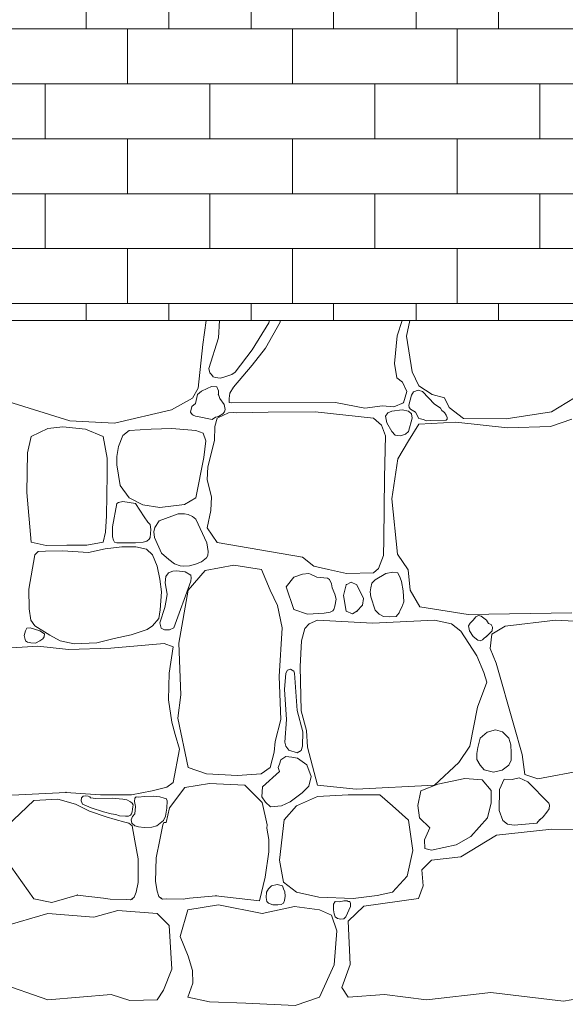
# Model space of a CAD drawing. Header units: millimetres. Extents: x 16408 to 141596, y -21057 to 26364.
# Tile 112 of 115: x 63048 to 63713, y -3564 to -2363. Entities that reach past the tile are written whole.
import ezdxf

# ---------------------------------------------------------------- set-up
doc = ezdxf.new("R2010")
doc.units = ezdxf.units.MM
doc.header["$MEASUREMENT"] = 0
doc.linetypes.add('Wipeout_Contour', pattern=[1000, 0, -1000])
doc.layers.add('0_Nr_pióra__101', color=7, linetype='Continuous', lineweight=5, true_color=0xb2b2b2)
doc.layers.add('_elementy3d_Nr_pióra__101', color=7, linetype='Continuous', lineweight=5, true_color=0xb2b2b2)
doc.layers.add('_elementy3d', color=7, linetype='Continuous')

# ---------------------------------------------------------------- blocks, each defined once
blk = doc.blocks.new('*X6')
at = {"layer": '_elementy3d_Nr_pióra__101', "color": 253, "linetype": 'Continuous', "lineweight": 5, "true_color": 0xb2b2b2}
for p, q in [((63274.9, -2730), (63270.9, -2759.6)), ((63291.4, -2730), (63290.2, -2751.2)), ((63331.3, -2766.1), (63351.4, -2733.1)), ((63365.3, -2732.1), (63347.2, -2763.8)), ((63351.4, -2733.1), (63352.1, -2730)), ((63365.4, -2730), (63365.3, -2732.1)), ((63507.7, -2748.7), (63513.8, -2730)), ((63523.2, -2730), (63519.1, -2749.2)), ((63504.7, -2782.7), (63507.7, -2748.7)), ((63519.1, -2749.2), (63526, -2792.6)), ((63270.9, -2759.6), (63265.2, -2812.6)), ((63290.2, -2751.2), (63278.2, -2788.6)), ((63310.3, -2793.1), (63331.3, -2766.1)), ((63347.2, -2763.8), (63331.3, -2784.7)), ((63331.3, -2784.7), (63308.3, -2811.4)), ((63507.4, -2800), (63504.7, -2782.7)), ((63278.2, -2788.6), (63279.5, -2793.9)), ((63279.5, -2793.9), (63281.6, -2796)), ((63281.6, -2796), (63283.8, -2799)), ((63296.7, -2799.3), (63306.4, -2795.9)), ((63306.4, -2795.9), (63310.3, -2793.1)), ((63526, -2792.6), (63534.4, -2809.9)), ((63283.8, -2799), (63286.6, -2799.6)), ((63286.6, -2799.6), (63292.2, -2800.6)), ((63292.2, -2800.6), (63296.7, -2799.3)), ((63514.4, -2805.5), (63507.4, -2800)), ((63519.6, -2816.9), (63514.4, -2805.5)), ((63534.4, -2809.9), (63550.5, -2820.6)), ((63265.2, -2812.6), (63258.5, -2825)), ((63264.7, -2820.6), (63262.2, -2831.4)), ((63269.3, -2816.2), (63264.7, -2820.6)), ((63276.4, -2813), (63269.3, -2816.2)), ((63281.7, -2810.8), (63276.4, -2813)), ((63288.2, -2810.9), (63281.7, -2810.8)), ((63290.3, -2815.8), (63288.2, -2810.9)), ((63290, -2820.6), (63290.3, -2815.8)), ((63291.7, -2825.5), (63290, -2820.6)), ((63303.9, -2818.9), (63303.3, -2825.2)), ((63308.3, -2811.4), (63303.9, -2818.9)), ((63515.6, -2830.5), (63519.6, -2816.9)), ((63525.4, -2821.1), (63522.2, -2833.4)), ((63527.6, -2817.4), (63525.4, -2821.1)), ((63533.6, -2815.2), (63527.6, -2817.4)), ((63538.9, -2816.8), (63533.6, -2815.2)), ((63553.4, -2832.1), (63538.9, -2816.8)), ((63550.5, -2820.6), (63565.4, -2824.5)), ((63108.9, -2852.7), (63020, -2824.8)), ((63258.5, -2825), (63233, -2839.1)), ((63262.2, -2831.4), (63257.5, -2835.2)), ((63296.9, -2832.5), (63291.7, -2825.5)), ((63298.4, -2838.7), (63296.9, -2832.5)), ((63303.3, -2825.2), (63303.2, -2830.1)), ((63303.2, -2830.1), (63305.8, -2830.5)), ((63305.8, -2830.5), (63432.6, -2830.2)), ((63432.6, -2830.2), (63468.6, -2837.2)), ((63468.6, -2837.2), (63489.9, -2834.2)), ((63489.9, -2834.2), (63504, -2835.7)), ((63504, -2835.7), (63515.6, -2830.5)), ((63522.2, -2833.4), (63522.4, -2836.5)), ((63556.5, -2834.4), (63553.4, -2832.1)), ((63560.8, -2837.2), (63556.5, -2834.4)), ((63565.4, -2824.5), (63571.1, -2836.2)), ((63696.2, -2841.6), (63723.9, -2824.5)), ((63233, -2839.1), (63163.2, -2855.4)), ((63257.5, -2835.2), (63256.1, -2841.9)), ((63256.1, -2841.9), (63258, -2845)), ((63258, -2845), (63259.3, -2845.5)), ((63259.3, -2845.5), (63262, -2846.8)), ((63302.1, -2842.7), (63288.5, -2849.5)), ((63290, -2847.1), (63295.5, -2844.1)), ((63295.5, -2844.1), (63297.3, -2841.5)), ((63297.3, -2841.5), (63298.4, -2838.7)), ((63309, -2842.3), (63302.1, -2842.7)), ((63312.3, -2842.9), (63309, -2842.3)), ((63350.7, -2841.9), (63312.3, -2842.9)), ((63407.9, -2841.6), (63350.7, -2841.9)), ((63479.2, -2849.5), (63407.9, -2841.6)), ((63496.4, -2842.7), (63493.6, -2846.7)), ((63501.5, -2840.6), (63496.4, -2842.7)), ((63514.1, -2839.3), (63501.5, -2840.6)), ((63521.6, -2840.6), (63514.1, -2839.3)), ((63525.2, -2844), (63521.6, -2840.6)), ((63522.4, -2836.5), (63524.3, -2838.2)), ((63524.3, -2838.2), (63530.4, -2841.9)), ((63526.1, -2849.4), (63525.2, -2844)), ((63530.4, -2841.9), (63534.3, -2849.9)), ((63562.3, -2839.9), (63560.8, -2837.2)), ((63565.4, -2842.6), (63562.3, -2839.9)), ((63567.7, -2845.8), (63565.4, -2842.6)), ((63568.9, -2848.5), (63567.7, -2845.8)), ((63571.1, -2836.2), (63588.7, -2849.8)), ((63640.7, -2850.3), (63696.2, -2841.6)), ((63163.2, -2855.4), (63108.9, -2852.7)), ((63262, -2846.8), (63264.7, -2847.1)), ((63264.7, -2847.1), (63282.5, -2851)), ((63282.5, -2851), (63286.4, -2848.1)), ((63288.5, -2849.5), (63285.6, -2859.5)), ((63286.4, -2848.1), (63290, -2847.1)), ((63488.8, -2858), (63479.2, -2849.5)), ((63493.8, -2871), (63488.8, -2858)), ((63493.6, -2846.7), (63495.4, -2855.1)), ((63495.4, -2855.1), (63501.5, -2865.4)), ((63521.6, -2865.4), (63526.1, -2849.4)), ((63534.4, -2856.5), (63521.6, -2877.1)), ((63534.3, -2849.9), (63539.9, -2851.1)), ((63579.5, -2854), (63534.4, -2856.5)), ((63539.9, -2851.1), (63543.2, -2852.4)), ((63543.2, -2852.4), (63548.1, -2852.1)), ((63548.1, -2852.1), (63567.5, -2851.6)), ((63567.5, -2851.6), (63569, -2850.4)), ((63569, -2850.4), (63568.9, -2848.5)), ((63642.4, -2861.2), (63579.5, -2854)), ((63588.7, -2849.8), (63640.7, -2850.3)), ((63720.7, -2850.5), (63694.7, -2859.5)), ((63082, -2862), (63061.7, -2871.6)), ((63100.2, -2859.9), (63082, -2862)), ((63128, -2862.7), (63100.2, -2859.9)), ((63149.4, -2871.6), (63128, -2862.7)), ((63173.7, -2870.3), (63168.2, -2884)), ((63181.2, -2864.5), (63173.7, -2870.3)), ((63208.1, -2862.7), (63181.2, -2864.5)), ((63233.4, -2861.8), (63208.1, -2862.7)), ((63262.6, -2864.5), (63233.4, -2861.8)), ((63271.3, -2867.7), (63262.6, -2864.5)), ((63274.5, -2876.9), (63271.3, -2867.7)), ((63285.6, -2859.5), (63285.3, -2876.6)), ((63501.5, -2865.4), (63505.5, -2870)), ((63505.5, -2870), (63512, -2870.7)), ((63512, -2870.7), (63518.1, -2868.8)), ((63518.1, -2868.8), (63521.6, -2865.4)), ((63694.7, -2859.5), (63642.4, -2861.2)), ((63061.7, -2871.6), (63057.4, -2891.7)), ((63154.6, -2898.3), (63149.4, -2871.6)), ((63272.1, -2897.5), (63274.5, -2876.9)), ((63285.3, -2876.6), (63277.2, -2908.7)), ((63492.5, -2921.5), (63493.8, -2871)), ((63521.6, -2877.1), (63508.7, -2898.8)), ((63057.4, -2891.7), (63056.4, -2940.2)), ((63168.2, -2884), (63166.1, -2896)), ((63154.4, -2918.1), (63154.6, -2898.3)), ((63166.1, -2896), (63166.3, -2906.2)), ((63166.3, -2906.2), (63170.4, -2931.3)), ((63262.6, -2946.4), (63272.1, -2897.5)), ((63508.7, -2898.8), (63501.5, -2947.6)), ((63153.7, -2968.3), (63154.4, -2918.1)), ((63277.2, -2908.7), (63276.1, -2924.4)), ((63276.1, -2924.4), (63281.6, -2945.4)), ((63491.8, -2996.8), (63492.5, -2921.5)), ((63056.4, -2940.2), (63061.7, -3000.4)), ((63170.4, -2931.3), (63181.2, -2946.4)), ((63166.3, -2953.6), (63161, -2982)), ((63168.2, -2952.3), (63166.3, -2953.6)), ((63173.3, -2950.9), (63168.2, -2952.3)), ((63188.9, -2953.6), (63173.3, -2950.9)), ((63181.2, -2946.4), (63198, -2955)), ((63199.5, -2969.6), (63188.9, -2953.6)), ((63218.5, -2958.3), (63248.6, -2954.7)), ((63248.6, -2954.7), (63262.6, -2946.4)), ((63281.6, -2945.4), (63280.7, -2961.8)), ((63501.5, -2947.6), (63508.4, -3015.2)), ((63198, -2955), (63218.5, -2958.3)), ((63240.9, -2966.2), (63217.9, -2974.6)), ((63248.5, -2965.9), (63240.9, -2966.2)), ((63253.3, -2967), (63248.5, -2965.9)), ((63280.7, -2961.8), (63276.4, -2983.3)), ((63152.2, -2988.4), (63153.7, -2968.3)), ((63204.1, -2976.1), (63199.5, -2969.6)), ((63206.9, -2979.2), (63204.1, -2976.1)), ((63217.9, -2974.6), (63212.6, -2982.7)), ((63258.4, -2969.2), (63253.3, -2967)), ((63262.5, -2972.6), (63258.4, -2969.2)), ((63276, -3001.2), (63262.5, -2972.6)), ((63149.4, -3000.4), (63152.2, -2988.4)), ((63161, -2982), (63160.8, -2994.1)), ((63207.8, -2985.2), (63206.9, -2979.2)), ((63207, -2995), (63207.8, -2985.2)), ((63212.6, -2982.7), (63211.4, -2988.1)), ((63211.4, -2988.1), (63212.3, -2994.8)), ((63276.4, -2983.3), (63288.5, -3001.1)), ((63061.7, -3000.4), (63079.9, -3004.5)), ((63129.5, -3004.1), (63149.4, -3000.4)), ((63160.8, -2994.1), (63162.3, -2998.3)), ((63162.3, -2998.3), (63163.3, -3000.7)), ((63163.3, -3000.7), (63166.3, -3001.2)), ((63166.3, -3001.2), (63188.9, -3001.2)), ((63188.9, -3001.2), (63198.2, -3000.5)), ((63198.2, -3000.5), (63202.6, -2999.4)), ((63202.6, -2999.4), (63205.8, -2997)), ((63205.8, -2997), (63207, -2995)), ((63212.3, -2994.8), (63220.6, -3014)), ((63277.7, -3012.1), (63276, -3001.2)), ((63288.5, -3001.1), (63392.5, -3018.8)), ((63491.3, -3016.9), (63491.8, -2996.8)), ((63070.2, -3011.9), (63066.4, -3016.1)), ((63079.2, -3011.6), (63070.2, -3011.9)), ((63100, -3011.3), (63079.2, -3011.6)), ((63079.9, -3004.5), (63105.4, -3004.2)), ((63131.8, -3013.3), (63100, -3011.3)), ((63105.4, -3004.2), (63129.5, -3004.1)), ((63151.8, -3008.9), (63131.8, -3013.3)), ((63172.2, -3006.1), (63151.8, -3008.9)), ((63189.2, -3006.4), (63172.2, -3006.1)), ((63202.4, -3009.3), (63189.2, -3006.4)), ((63209.6, -3016.1), (63202.4, -3009.3)), ((63220.6, -3014), (63229.5, -3021.6)), ((63277.1, -3016.8), (63277.7, -3012.1)), ((63066.4, -3016.1), (63059.1, -3058)), ((63215.4, -3029.8), (63209.6, -3016.1)), ((63229.5, -3021.6), (63236.4, -3027)), ((63262.2, -3027.5), (63269.4, -3024.4)), ((63269.4, -3024.4), (63275.4, -3019.5)), ((63275.4, -3019.5), (63277.1, -3016.8)), ((63392.5, -3018.8), (63406.3, -3029.7)), ((63485.3, -3032.7), (63491.3, -3016.9)), ((63508.4, -3015.2), (63521.3, -3034.3)), ((63218.8, -3045.8), (63215.4, -3029.8)), ((63229, -3038.2), (63225.9, -3042.5)), ((63234.3, -3036), (63229, -3038.2)), ((63239, -3035.4), (63234.3, -3036)), ((63236.4, -3027), (63243.2, -3029.5)), ((63249.6, -3036.6), (63239, -3035.4)), ((63243.2, -3029.5), (63247.4, -3029.9)), ((63247.4, -3029.9), (63254.6, -3029.3)), ((63256.4, -3041), (63249.6, -3036.6)), ((63273.9, -3035.1), (63253.3, -3059.3)), ((63254.6, -3029.3), (63262.2, -3027.5)), ((63308.6, -3028.6), (63273.9, -3035.1)), ((63342.7, -3034.1), (63308.6, -3028.6)), ((63352.9, -3059.3), (63342.7, -3034.1)), ((63406.3, -3029.7), (63424.1, -3033.9)), ((63424.1, -3033.9), (63446.1, -3038.9)), ((63446.1, -3038.9), (63479.2, -3037.8)), ((63479.2, -3037.8), (63485.3, -3032.7)), ((63502.7, -3037), (63493.9, -3039)), ((63508.9, -3037.9), (63502.7, -3037)), ((63511.4, -3044), (63508.9, -3037.9)), ((63521.3, -3034.3), (63523.8, -3059.3)), ((63220.7, -3061), (63218.8, -3045.8)), ((63225.9, -3042.5), (63225.2, -3050.2)), ((63225.2, -3050.2), (63227.5, -3064.2)), ((63235.5, -3105.1), (63256.3, -3048.1)), ((63256.3, -3048.1), (63256.7, -3043.9)), ((63256.7, -3043.9), (63256.4, -3041)), ((63381.9, -3043.2), (63372.7, -3054.9)), ((63392.4, -3039.6), (63381.9, -3043.2)), ((63400.4, -3039), (63392.4, -3039.6)), ((63402.2, -3039.8), (63400.4, -3039)), ((63410.1, -3043.2), (63402.2, -3039.8)), ((63423, -3044.7), (63410.1, -3043.2)), ((63425.5, -3046), (63423, -3044.7)), ((63427.8, -3051.4), (63425.5, -3046)), ((63451.9, -3049.4), (63445.8, -3052.6)), ((63458.9, -3052.6), (63451.9, -3049.4)), ((63477.1, -3050.7), (63475.6, -3056.1)), ((63481.2, -3046.5), (63477.1, -3050.7)), ((63493.9, -3039), (63481.2, -3046.5)), ((63513.2, -3048.6), (63511.4, -3044)), ((63515.3, -3059.9), (63513.2, -3048.6)), ((63059.1, -3058), (63059.5, -3081.8)), ((63219.1, -3083.1), (63220.7, -3061)), ((63253.3, -3059.3), (63241.7, -3123.7)), ((63362.1, -3077.9), (63352.9, -3059.3)), ((63372.7, -3054.9), (63381.9, -3082.6)), ((63428.7, -3056.1), (63427.8, -3051.4)), ((63431.8, -3064.2), (63428.7, -3056.1)), ((63445.8, -3052.6), (63442.6, -3065.8)), ((63466.8, -3069.5), (63458.9, -3052.6)), ((63475.6, -3056.1), (63474.8, -3061.3)), ((63474.8, -3061.3), (63475.7, -3067.3)), ((63515.9, -3073.2), (63515.3, -3059.9)), ((63523.8, -3059.3), (63535.4, -3079.6)), ((63226.4, -3071.6), (63224.8, -3080.2)), ((63227.5, -3064.2), (63226.4, -3071.6)), ((63433.4, -3070.2), (63431.8, -3064.2)), ((63432.1, -3078.6), (63433.4, -3070.2)), ((63442.6, -3065.8), (63445.8, -3084.8)), ((63465.6, -3077.4), (63466.8, -3069.5)), ((63475.7, -3067.3), (63481.2, -3083.6)), ((63513.6, -3079.8), (63515.9, -3073.2)), ((63059.5, -3081.8), (63061.5, -3095.7)), ((63217.5, -3093.6), (63219.1, -3083.1)), ((63224.8, -3080.2), (63218.7, -3099)), ((63367.8, -3105.1), (63362.1, -3077.9)), ((63381.9, -3082.6), (63398.7, -3088.3)), ((63419, -3087.1), (63426.2, -3085.8)), ((63426.2, -3085.8), (63429.6, -3084.5)), ((63429.6, -3084.5), (63430.7, -3082.6)), ((63430.7, -3082.6), (63432.1, -3078.6)), ((63445.8, -3084.8), (63453.6, -3088.1)), ((63453.6, -3088.1), (63458.9, -3084.8)), ((63458.9, -3084.8), (63465.6, -3077.4)), ((63481.2, -3083.6), (63485.8, -3088.6)), ((63510.2, -3086.9), (63511.4, -3083.6)), ((63511.4, -3083.6), (63513.6, -3079.8)), ((63535.4, -3079.6), (63594.6, -3088.8)), ((63594.6, -3088.8), (63720.7, -3086.8)), ((63061.5, -3095.7), (63066.4, -3102.6)), ((63209.6, -3102.6), (63217.5, -3093.6)), ((63398.7, -3088.3), (63419, -3087.1)), ((63410.6, -3095.7), (63400.7, -3100.2)), ((63478, -3099.5), (63410.6, -3095.7)), ((63553.4, -3095.7), (63478, -3099.5)), ((63485.8, -3088.6), (63491.1, -3091.4)), ((63491.1, -3091.4), (63498.5, -3091.5)), ((63498.5, -3091.5), (63506.7, -3091.3)), ((63506.7, -3091.3), (63508.4, -3089.3)), ((63508.4, -3089.3), (63510.2, -3086.9)), ((63574.1, -3100.2), (63553.4, -3095.7)), ((63600.6, -3095.7), (63597, -3099.4)), ((63603.9, -3091.5), (63600.6, -3095.7)), ((63607.1, -3090.1), (63603.9, -3091.5)), ((63610.2, -3090.8), (63607.1, -3090.1)), ((63616.7, -3095.7), (63610.2, -3090.8)), ((63619.4, -3099.7), (63616.7, -3095.7)), ((63700.9, -3095.7), (63639.7, -3102.9)), ((63810.1, -3101.2), (63700.9, -3095.7)), ((63054.9, -3108.7), (63053.2, -3114.3)), ((63056.6, -3105.7), (63054.9, -3108.7)), ((63060.6, -3105), (63056.6, -3105.7)), ((63072.3, -3108.7), (63060.6, -3105)), ((63066.4, -3102.6), (63084.7, -3114.2)), ((63077.9, -3112.4), (63072.3, -3108.7)), ((63183.5, -3113.6), (63203, -3107.3)), ((63203, -3107.3), (63209.6, -3102.6)), ((63218.7, -3099), (63220.1, -3105.4)), ((63220.1, -3105.4), (63224.4, -3107.7)), ((63224.4, -3107.7), (63230.5, -3107.4)), ((63230.5, -3107.4), (63235.5, -3105.1)), ((63364, -3164.3), (63367.8, -3105.1)), ((63395.5, -3106.1), (63391.3, -3121)), ((63400.7, -3100.2), (63395.5, -3106.1)), ((63585.5, -3109.1), (63574.1, -3100.2)), ((63605, -3139.1), (63585.5, -3109.1)), ((63597, -3099.4), (63594.9, -3102.7)), ((63594.9, -3102.7), (63596, -3108.9)), ((63596, -3108.9), (63600.6, -3115.6)), ((63616.7, -3115.6), (63623.7, -3108.7)), ((63622.4, -3101.2), (63619.4, -3099.7)), ((63624.3, -3104.4), (63622.4, -3101.2)), ((63639.7, -3102.9), (63623.1, -3112.8)), ((63623.7, -3108.7), (63624.3, -3104.4)), ((63053.2, -3114.3), (63054.9, -3120.9)), ((63054.9, -3120.9), (63057.3, -3122.6)), ((63057.3, -3122.6), (63061.3, -3123.5)), ((63067.2, -3123.8), (63072.3, -3120.9)), ((63072.3, -3120.9), (63076, -3118.7)), ((63076, -3118.7), (63077.6, -3116)), ((63077.6, -3116), (63077.9, -3112.4)), ((63084.7, -3114.2), (63097, -3120.9)), ((63097, -3120.9), (63114.1, -3124.8)), ((63142, -3123.3), (63162.9, -3118.1)), ((63162.9, -3118.1), (63183.5, -3113.6)), ((63391.3, -3121), (63389.6, -3152.2)), ((63600.6, -3115.6), (63606.2, -3120)), ((63606.2, -3120), (63609, -3120.8)), ((63609, -3120.8), (63611.9, -3119.9)), ((63611.9, -3119.9), (63614, -3117.8)), ((63614, -3117.8), (63616.7, -3115.6)), ((63623.1, -3112.8), (63621.4, -3130.4)), ((63069.9, -3127.4), (63025.1, -3130.1)), ((63061.3, -3123.5), (63067.2, -3123.8)), ((63107.2, -3131.6), (63069.9, -3127.4)), ((63158.8, -3129.9), (63107.2, -3131.6)), ((63114.1, -3124.8), (63142, -3123.3)), ((63224, -3124.2), (63158.8, -3129.9)), ((63234.9, -3128.3), (63224, -3124.2)), ((63229.8, -3160.4), (63234.9, -3128.3)), ((63241.7, -3123.7), (63244.2, -3186.9)), ((63621.4, -3130.4), (63628.4, -3148)), ((63613.7, -3159.4), (63605, -3139.1)), ((63374.1, -3156.9), (63372.2, -3160.4)), ((63378, -3155.5), (63374.1, -3156.9)), ((63381.8, -3158), (63378, -3155.5)), ((63382.9, -3160.4), (63381.8, -3158)), ((63389.6, -3152.2), (63390.8, -3206.5)), ((63628.4, -3148), (63649.9, -3223.8)), ((63229.3, -3192.9), (63229.8, -3160.4)), ((63366, -3216.9), (63364, -3164.3)), ((63372.2, -3160.4), (63370.4, -3180.5)), ((63386, -3205.8), (63382.9, -3160.4)), ((63617.2, -3171.3), (63613.7, -3159.4)), ((63370.4, -3180.5), (63373.1, -3217.1)), ((63605.8, -3201.7), (63617.2, -3171.3)), ((63233.1, -3220.1), (63229.3, -3192.9)), ((63244.2, -3186.9), (63240.7, -3215.4)), ((63392.8, -3231.9), (63386, -3205.8)), ((63390.8, -3206.5), (63397.5, -3230.2)), ((63596.4, -3249.3), (63605.8, -3201.7)), ((63240.7, -3215.4), (63253.3, -3275.3)), ((63359.3, -3243.9), (63366, -3216.9)), ((63373.1, -3217.1), (63371, -3244.7)), ((63237.3, -3235.3), (63233.1, -3220.1)), ((63397.5, -3230.2), (63398.7, -3250.8)), ((63627.9, -3229.4), (63617.6, -3232.3)), ((63636.1, -3231.9), (63627.9, -3229.4)), ((63649.9, -3223.8), (63660.3, -3259.5)), ((63242.6, -3253.3), (63237.3, -3235.3)), ((63392.7, -3249.3), (63392.8, -3231.9)), ((63608.9, -3239.5), (63606.1, -3251.1)), ((63617.6, -3232.3), (63608.9, -3239.5)), ((63644.1, -3239.5), (63636.1, -3231.9)), ((63646.4, -3248), (63644.1, -3239.5)), ((63234.9, -3293.6), (63242.6, -3253.3)), ((63358.1, -3256.7), (63359.3, -3243.9)), ((63371, -3244.7), (63372.2, -3249.3)), ((63372.2, -3249.3), (63375.9, -3254.4)), ((63375.9, -3254.4), (63385.9, -3257.5)), ((63385.9, -3257.5), (63391, -3254.9)), ((63391, -3254.9), (63392.7, -3249.3)), ((63398.7, -3250.8), (63410.6, -3297.1)), ((63583, -3269.4), (63596.4, -3249.3)), ((63606.1, -3251.1), (63604.9, -3258.4)), ((63646.7, -3257.4), (63646.4, -3248)), ((63352.9, -3275.3), (63358.1, -3256.7)), ((63366.2, -3266), (63364.4, -3271.4)), ((63372.2, -3262), (63366.2, -3266)), ((63379.6, -3262.9), (63372.2, -3262)), ((63386.6, -3264), (63379.6, -3262.9)), ((63397.7, -3272.3), (63386.6, -3264)), ((63604.9, -3258.4), (63604.8, -3265.9)), ((63604.8, -3265.9), (63608.9, -3272.6)), ((63644.1, -3272.6), (63646.7, -3266.4)), ((63646.7, -3266.4), (63646.7, -3257.4)), ((63660.3, -3259.5), (63663.7, -3284)), ((63253.3, -3275.3), (63275.6, -3283)), ((63342, -3283), (63352.9, -3275.3)), ((63364.4, -3271.4), (63363, -3275.6)), ((63363, -3275.6), (63364.4, -3280.5)), ((63403, -3286.3), (63397.7, -3272.3)), ((63553.4, -3297.1), (63583, -3269.4)), ((63608.9, -3272.6), (63614.1, -3278.2)), ((63614.1, -3278.2), (63625.2, -3281)), ((63625.2, -3281), (63635.9, -3278.9)), ((63635.9, -3278.9), (63644.1, -3272.6)), ((63679.3, -3289.2), (63735.8, -3278.8)), ((63275.6, -3283), (63313.3, -3285.2)), ((63313.3, -3285.2), (63342, -3283)), ((63364.4, -3280.5), (63343.6, -3299)), ((63400.2, -3298.4), (63403, -3286.3)), ((63590.4, -3288.9), (63557.5, -3295.9)), ((63611.5, -3290.7), (63590.4, -3288.9)), ((63622.6, -3303.5), (63611.5, -3290.7)), ((63638.2, -3289.9), (63632.7, -3302.3)), ((63647.9, -3290.3), (63638.2, -3289.9)), ((63656.6, -3288), (63647.9, -3290.3)), ((63667, -3293.1), (63656.6, -3288)), ((63663.7, -3284), (63679.3, -3289.2)), ((63209.1, -3304), (63227.3, -3299.6)), ((63227.3, -3299.6), (63234.9, -3293.6)), ((63230.2, -3324.5), (63249.1, -3299.8)), ((63249.1, -3299.8), (63279.1, -3295.1)), ((63279.1, -3295.1), (63322.2, -3297.1)), ((63322.2, -3297.1), (63343.2, -3318.1)), ((63343.6, -3299), (63343, -3311.2)), ((63392.2, -3306.2), (63400.2, -3298.4)), ((63410.6, -3297.1), (63457.9, -3302.1)), ((63457.9, -3302.1), (63553.4, -3297.1)), ((63557.5, -3295.9), (63536.9, -3304)), ((63632.7, -3302.3), (63632.3, -3327.8)), ((63692.7, -3318.9), (63667, -3293.1)), ((63015.5, -3310.3), (63104.2, -3305.8)), ((63094.1, -3314.2), (63064.9, -3315.8)), ((63115.9, -3320.1), (63094.1, -3314.2)), ((63104.2, -3305.8), (63146.4, -3309)), ((63123.2, -3312.4), (63122.6, -3316.3)), ((63125, -3310.3), (63123.2, -3312.4)), ((63128.6, -3310), (63125, -3310.3)), ((63131.2, -3310.5), (63128.6, -3310)), ((63133.1, -3311.4), (63131.2, -3310.5)), ((63134.2, -3312.6), (63133.1, -3311.4)), ((63140.6, -3313.1), (63134.2, -3312.6)), ((63160.5, -3313), (63140.6, -3313.1)), ((63146.4, -3309), (63184.1, -3309)), ((63173.3, -3314.2), (63160.5, -3313)), ((63178.3, -3315), (63173.3, -3314.2)), ((63182.9, -3317.2), (63178.3, -3315)), ((63184.1, -3309), (63209.1, -3304)), ((63188, -3313), (63187.8, -3316.8)), ((63189.8, -3311.3), (63188, -3313)), ((63192.1, -3311.5), (63189.8, -3311.3)), ((63200, -3310.9), (63192.1, -3311.5)), ((63211.2, -3310.4), (63200, -3310.9)), ((63218.5, -3311.1), (63211.2, -3310.4)), ((63224, -3313), (63218.5, -3311.1)), ((63226.4, -3313.4), (63224, -3313)), ((63227.6, -3316), (63226.4, -3313.4)), ((63343, -3311.2), (63347.3, -3317.8)), ((63377.6, -3317.5), (63392.2, -3306.2)), ((63410.6, -3310.7), (63385.3, -3322.4)), ((63448.2, -3308.7), (63410.6, -3310.7)), ((63486.9, -3309), (63448.2, -3308.7)), ((63502.2, -3322.4), (63486.9, -3309)), ((63536.9, -3304), (63533.2, -3322)), ((63622.4, -3318.4), (63622.6, -3303.5)), ((63064.9, -3315.8), (63031.6, -3347.5)), ((63133, -3328.9), (63115.9, -3320.1)), ((63122.6, -3316.3), (63124.3, -3320.1)), ((63124.3, -3320.1), (63135, -3324.6)), ((63135, -3324.6), (63150.1, -3329.4)), ((63184.8, -3318.9), (63182.9, -3317.2)), ((63184.7, -3329.6), (63185.4, -3326.3)), ((63185.9, -3321.1), (63184.8, -3318.9)), ((63185.4, -3326.3), (63185.6, -3323.6)), ((63185.6, -3323.6), (63185.9, -3321.1)), ((63187.8, -3316.8), (63188.9, -3322.9)), ((63188.9, -3322.9), (63188.3, -3331.9)), ((63225.6, -3335), (63227.2, -3325)), ((63226.4, -3342.4), (63230.2, -3324.5)), ((63227.2, -3325), (63227.6, -3316)), ((63343.2, -3318.1), (63349.6, -3345.5)), ((63347.3, -3317.8), (63353.3, -3323.4)), ((63353.3, -3323.4), (63367, -3322.4)), ((63367, -3322.4), (63377.6, -3317.5)), ((63385.3, -3322.4), (63370.2, -3339.5)), ((63521.6, -3339.7), (63502.2, -3322.4)), ((63533.2, -3322), (63535.2, -3337)), ((63618.1, -3336.8), (63622.4, -3318.4)), ((63690.2, -3329.9), (63693.1, -3325.7)), ((63693.7, -3321.5), (63692.7, -3318.9)), ((63693.1, -3325.7), (63693.7, -3321.5)), ((63153, -3335.7), (63133, -3328.9)), ((63150.1, -3329.4), (63159.1, -3331.9)), ((63164, -3339.1), (63153, -3335.7)), ((63159.1, -3331.9), (63164.8, -3332.8)), ((63175.9, -3342.2), (63164, -3339.1)), ((63164.8, -3332.8), (63169.4, -3334.4)), ((63169.4, -3334.4), (63176.9, -3335)), ((63176.9, -3335), (63180.3, -3334.7)), ((63180.3, -3334.7), (63182.9, -3333.5)), ((63182.9, -3333.5), (63184.2, -3331.9)), ((63185.4, -3335.3), (63183.8, -3339.2)), ((63184.2, -3331.9), (63184.7, -3329.6)), ((63188.3, -3331.9), (63185.4, -3335.3)), ((63223.2, -3340), (63225.6, -3335)), ((63535.2, -3337), (63547.6, -3349.1)), ((63597.6, -3359.5), (63618.1, -3336.8)), ((63632.3, -3327.8), (63636.8, -3340.3)), ((63678.1, -3343.2), (63681.9, -3339)), ((63681.8, -3339.2), (63686, -3335.5)), ((63686, -3335.5), (63690.2, -3329.9)), ((63180.9, -3343.2), (63175.9, -3342.2)), ((63184.9, -3346.5), (63180.9, -3343.2)), ((63183.8, -3339.2), (63184.6, -3343.5)), ((63184.6, -3343.5), (63188, -3346.5)), ((63188, -3364.9), (63184.9, -3346.5)), ((63188, -3346.5), (63192.4, -3347.8)), ((63192.4, -3347.8), (63199.5, -3348.5)), ((63199.5, -3348.5), (63208.7, -3348.3)), ((63208.7, -3348.3), (63214.8, -3346.5)), ((63214.8, -3346.5), (63223.2, -3340)), ((63218.8, -3363.8), (63222.4, -3345.5)), ((63222.4, -3345.5), (63223.4, -3342.7)), ((63223.4, -3342.7), (63226.4, -3342.4)), ((63349.6, -3345.5), (63349.1, -3349.3)), ((63349.1, -3349.3), (63351.5, -3363.4)), ((63370.2, -3339.5), (63364.3, -3388.7)), ((63526.8, -3376.6), (63521.6, -3339.7)), ((63547.6, -3349.1), (63541.4, -3363.7)), ((63696.4, -3350.6), (63629.1, -3358)), ((63636.8, -3340.3), (63642.5, -3344.5)), ((63642.5, -3344.5), (63650.4, -3345.9)), ((63650.4, -3345.9), (63678.1, -3343.2)), ((63727.4, -3351.1), (63696.4, -3350.6)), ((63579.8, -3369.7), (63597.6, -3359.5)), ((63629.1, -3358), (63585.7, -3384.3)), ((63192, -3387), (63188, -3364.9)), ((63214.2, -3385.8), (63218.8, -3363.8)), ((63351.5, -3363.4), (63351.6, -3378.2)), ((63541.4, -3363.7), (63541.6, -3374.1)), ((63541.6, -3374.1), (63549.6, -3376.4)), ((63549.6, -3376.4), (63579.8, -3369.7)), ((63192, -3415.8), (63192, -3387)), ((63213.4, -3414.7), (63214.2, -3385.8)), ((63351.6, -3378.2), (63347.1, -3409.1)), ((63520.1, -3408.1), (63526.8, -3376.6)), ((63585.7, -3384.3), (63549.6, -3388.5)), ((63037.5, -3396.5), (63064.9, -3435.8)), ((63364.3, -3388.7), (63369.5, -3415.2)), ((63549.6, -3388.5), (63537.9, -3400.4)), ((63347.1, -3409.1), (63339.9, -3438.1)), ((63502.2, -3427.4), (63520.1, -3408.1)), ((63537.9, -3400.4), (63539.6, -3419.7)), ((63189.9, -3427.5), (63192, -3415.8)), ((63215.2, -3426.4), (63213.4, -3414.7)), ((63354.8, -3419.8), (63350.9, -3423.4)), ((63361.5, -3418.3), (63354.8, -3419.8)), ((63368.2, -3419.9), (63361.5, -3418.3)), ((63369.5, -3423.4), (63368.2, -3419.9)), ((63369.5, -3415.2), (63385.3, -3427.4)), ((63539.6, -3419.7), (63533.9, -3435.3)), ((63087.1, -3440), (63118, -3431.2)), ((63118, -3431.2), (63149.9, -3434.7)), ((63149.9, -3434.7), (63157.9, -3436.2)), ((63184.9, -3435.8), (63187.5, -3433.8)), ((63187.5, -3433.8), (63189.9, -3427.5)), ((63217.4, -3432.7), (63215.2, -3426.4)), ((63219.9, -3434.8), (63217.4, -3432.7)), ((63221.9, -3436.2), (63219.9, -3434.8)), ((63254.9, -3434.7), (63246.9, -3435.9)), ((63286.9, -3432), (63254.9, -3434.7)), ((63339.9, -3438.1), (63286.9, -3432)), ((63348.6, -3427.5), (63348.1, -3433.9)), ((63348.1, -3433.9), (63349, -3438.8)), ((63350.9, -3423.4), (63348.6, -3427.5)), ((63371, -3427.2), (63369.5, -3423.4)), ((63370.5, -3437.7), (63371.2, -3432.6)), ((63371.2, -3432.6), (63371, -3427.2)), ((63385.3, -3427.4), (63412.3, -3433.8)), ((63412.3, -3433.8), (63454.2, -3435.1)), ((63454.2, -3435.1), (63483.7, -3431.6)), ((63483.7, -3431.6), (63502.2, -3427.4)), ((63064.9, -3435.8), (63087.1, -3440)), ((63157.9, -3436.2), (63177.8, -3436.5)), ((63177.8, -3436.5), (63182.9, -3437.1)), ((63182.9, -3437.1), (63184.9, -3435.8)), ((63227, -3435.7), (63221.9, -3436.2)), ((63246.9, -3435.9), (63227, -3435.7)), ((63252.6, -3448.9), (63290, -3443)), ((63290, -3443), (63343.5, -3453.4)), ((63343.5, -3453.4), (63382.9, -3445.2)), ((63349, -3438.8), (63350.9, -3441)), ((63350.9, -3441), (63356.2, -3442.8)), ((63356.2, -3442.8), (63362.5, -3442.9)), ((63362.5, -3442.9), (63366.6, -3442.5)), ((63366.6, -3442.5), (63369.5, -3441)), ((63369.5, -3441), (63370.5, -3437.7)), ((63382.9, -3445.2), (63413.3, -3448.9)), ((63432.5, -3438.8), (63430.1, -3442.2)), ((63430.1, -3442.2), (63430.4, -3448.9)), ((63437.8, -3439.2), (63432.5, -3438.8)), ((63442.9, -3438.2), (63437.8, -3439.2)), ((63447, -3438.3), (63442.9, -3438.2)), ((63445.2, -3457.8), (63451, -3444.9)), ((63448.3, -3438.8), (63447, -3438.3)), ((63467.1, -3444.5), (63448.2, -3462.8)), ((63450.3, -3439.1), (63448.3, -3438.8)), ((63450.9, -3441.5), (63450.3, -3439.1)), ((63451, -3444.9), (63450.9, -3441.5)), ((63533.9, -3435.3), (63467.1, -3444.5)), ((63082.1, -3453.4), (63026.6, -3470)), ((63138.2, -3458.1), (63082.1, -3453.4)), ((63167.6, -3449.9), (63138.2, -3458.1)), ((63215.2, -3453.4), (63167.6, -3449.9)), ((63230, -3468.2), (63215.2, -3453.4)), ((63243.4, -3481.6), (63252.6, -3448.9)), ((63413.3, -3448.9), (63427.9, -3455.6)), ((63427.9, -3455.6), (63434.4, -3474.7)), ((63430.4, -3448.9), (63430.9, -3454.1)), ((63430.9, -3454.1), (63432.5, -3457.8)), ((63432.5, -3457.8), (63435.1, -3459.7)), ((63443, -3460.1), (63445.2, -3457.8)), ((63233.3, -3521.5), (63230, -3468.2)), ((63435.1, -3459.7), (63439.2, -3460.6)), ((63439.2, -3460.6), (63443, -3460.1)), ((63448.2, -3462.8), (63450.5, -3515.8)), ((63253.3, -3505.6), (63243.4, -3481.6)), ((63434.4, -3474.7), (63431.2, -3516.3)), ((63258.5, -3523.2), (63253.3, -3505.6)), ((63431.2, -3516.3), (63413.3, -3555.7)), ((63450.5, -3515.8), (63440.6, -3544)), ((63223.1, -3547), (63233.3, -3521.5)), ((63258.8, -3538.6), (63258.5, -3523.2)), ((63018.6, -3536.8), (63082.1, -3558.9)), ((63252.6, -3555.7), (63258.8, -3538.6)), ((63082.1, -3558.9), (63159.2, -3552.2)), ((63159.2, -3552.2), (63182.2, -3559.6)), ((63215.2, -3558.9), (63223.1, -3547)), ((63440.6, -3544), (63448.2, -3555.7)), ((63448.2, -3555.7), (63492.6, -3552.5)), ((63492.6, -3552.5), (63543.6, -3558.9)), ((63543.6, -3558.9), (63621.9, -3550)), ((63621.9, -3550), (63710.5, -3560.6)), ((63182.2, -3559.6), (63215.2, -3558.9)), ((63279.1, -3561.4), (63252.6, -3555.7)), ((63323.4, -3563.1), (63279.1, -3561.4)), ((63383.4, -3565.6), (63323.4, -3563.1)), ((63413.3, -3555.7), (63383.4, -3565.6)), ((63710.5, -3560.6), (63738.8, -3555.7))]:
    blk.add_line(p, q, dxfattribs=at)
for p in [(63290, -2820.6), (63515.6, -2830.5), (63445.8, -3052.6), (63458.9, -3084.8), (63616.7, -3115.6), (63104.2, -3305.8), (63118, -3431.2), (63219.9, -3434.8), (63219.9, -3434.8), (63286.9, -3432), (63184.9, -3435.8), (63184.9, -3435.8)]:
    blk.add_point(p, dxfattribs=at)
blk = doc.blocks.new('Wypełnienie_3_1', base_point=(0, 0))
at = {"color": 254, "linetype": 'Wipeout_Contour', "lineweight": 0, "ltscale": 312903.522761}
blk.add_wipeout([(63218.7, -5468.7), (64586.2, -5504.4), (64586.2, -2730), (59840.5, -2730), (59840.5, -5380)], dxfattribs=at).dxf.layer = '_elementy3d'
at = {"layer": '_elementy3d_Nr_pióra__101', "color": 253, "linetype": 'Continuous', "lineweight": 5, "true_color": 0xb2b2b2, "flags": 128}
blk.add_lwpolyline([(63218.7, -5468.7), (64586.2, -5504.4), (64586.2, -2730), (59840.5, -2730), (59840.5, -5380)], close=True, dxfattribs=at)
at = {"layer": '_elementy3d_Nr_pióra__101', "color": 253, "linetype": 'Continuous', "lineweight": 5, "true_color": 0xb2b2b2}
blk.add_blockref('*X6', (0, 0), dxfattribs=at)

msp = doc.modelspace()

# ---------------------------------------------------------------- block references
at = {"layer": '_elementy3d_Nr_pióra__101', "color": 253, "linetype": 'Continuous', "lineweight": 5, "true_color": 0xb2b2b2}
msp.add_blockref('Wypełnienie_3_1', (0, 0), dxfattribs=at)

# ---------------------------------------------------------------- next in the draw order: hatches: boundary and pattern name
at = {"layer": '0_Nr_pióra__101', "linetype": 'Continuous', "lineweight": 5, "true_color": 0xb2b2b2}
h = msp.add_hatch(dxfattribs=at)
h.set_pattern_fill('Cegła___wiązanie_pospoli_05', color=253, style=0, pattern_type=2)
h.set_pattern_definition([(0, (61571.04, -1369.584), (0, 67), []), (90, (61571.04, -1369.58), (-201, 0), [67, -67]), (90, (61671.54, -1302.58), (-201, 0), [67, -201, 67, -67]), (90, (61621.29, -1168.58), (-100.5, 0), [67, -335])])
h.paths.add_polyline_path([(58555.9, -880), (58625.9, -880), (58625.9, -2016.9), (59840.5, -2016.9), (59840.5, -2238.2), (59840.5, -2246.2), (59841.1, -1846.7), (60108, -1660.8), (61921.1, -397.8), (63356.1, -400), (63356.1, 700), (63386.1, 700), (63386.1, -400), (63401.1, -400), (63401.1, -424.8), (63369.2, -424.8), (63369.2, -595.2), (63401.1, -595.2), (63401.1, -615), (61921.1, -617.2), (60116.1, -1871.4), (60116.1, -1883.9), (60096.9, -1883.9), (60096.5, -2238.2), (59840.5, -2246.2), (59840.5, -2730), (63226.1, -2730), (64586.2, -2730), (64586.2, 2765.3), (58555.9, 2765.3)])
h.paths.add_polyline_path([(62007, 2415.3), (62146.2, 2149.6), (62146.2, -250.4), (63176.1, -250.4), (63176.2, 2149.6), (63328.4, 2408.1, 0.259295)], flags=0)

doc.saveas('drawing.dxf')
